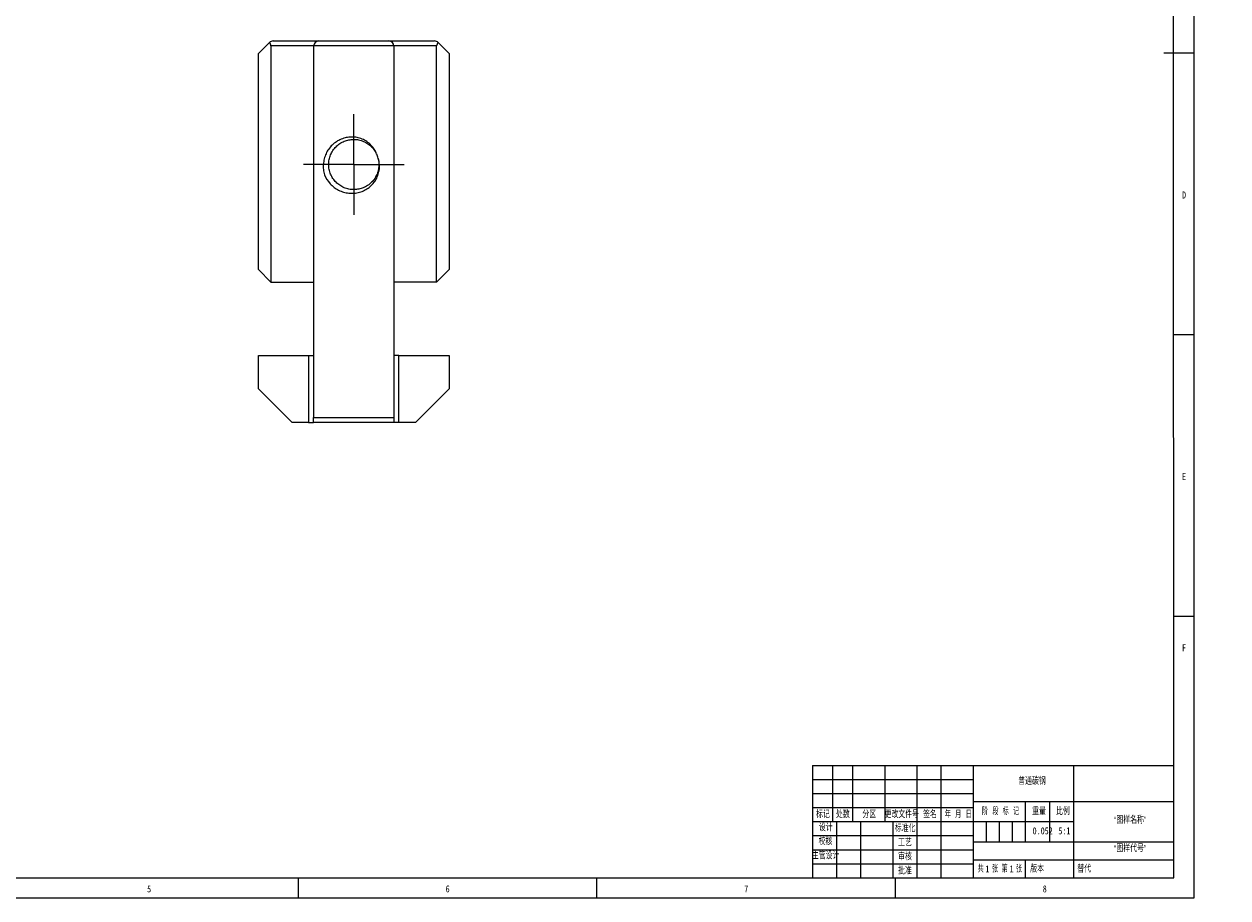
# Model space of a CAD drawing. Header units: millimetres. Extents: x 0 to 1206, y 0 to 841.
# Tile 3 of 4: x 607 to 1206, y 0 to 435. Entities that reach past the tile are written whole.
import ezdxf

# ---------------------------------------------------------------- set-up
doc = ezdxf.new("R2010")
doc.units = ezdxf.units.MM
for name, color, linetype in [('10', 7, 'Continuous'), ('5', 7, 'Continuous'), ('9', 7, 'Continuous'), ('SLD-0', 7, 'Continuous')]:
    doc.layers.add(name, color=color, linetype=linetype)
doc.styles.add('SLDTEXTSTYLE0', font='TXT', dxfattribs={"width": 0.7})
doc.styles.add('SLDTEXTSTYLE1', font='TXT', dxfattribs={"width": 0.7, "bigfont": 'bigfont'})
doc.styles.add('SLDTEXTSTYLE2', font='TXT', dxfattribs={"width": 0.6, "bigfont": 'bigfont'})
doc.styles.add('SLDTEXTSTYLE3', font='TXT', dxfattribs={"width": 0.614286, "bigfont": 'bigfont'})
doc.styles.add('SLDTEXTSTYLE4', font='TXT', dxfattribs={"width": 0.62, "bigfont": 'bigfont'})

# ---------------------------------------------------------------- blocks, each defined once
blk = doc.blocks.new('SW_CENTERMARKSYMBOL_1')
at = {"layer": '10', "color": 0}
for p, q in [((0, 12.5), (0, 25)), ((0, 0), (0, 12.5)), ((-12.5, 0), (-25, 0)), ((0, 0), (-12.5, 0)), ((0, 0), (0, -12.5)), ((0, 0), (12.5, 0)), ((12.5, 0), (25, 0)), ((0, -12.5), (0, -25))]:
    blk.add_line(p, q, dxfattribs=at)

msp = doc.modelspace()

# ---------------------------------------------------------------- linework, layer by layer
at = {"color": 7, "linetype": 'Continuous', "lineweight": 15}
for p, q in [((723.2, 420.36), (728.71, 425.88)), ((730.48, 426.61), (753.2, 426.61)), ((753.2, 426.61), (788.2, 426.61)), ((788.2, 426.61), (810.91, 426.61)), ((812.68, 425.88), (818.2, 420.36)), ((723.2, 312.86), (723.2, 420.36)), ((729.45, 424.11), (729.45, 306.61)), ((750.7, 424.11), (729.45, 424.11)), ((750.7, 424.11), (750.7, 239.11)), ((790.7, 424.11), (750.7, 424.11)), ((790.7, 424.11), (790.7, 239.11)), ((811.95, 424.11), (790.7, 424.11)), ((811.95, 306.61), (811.95, 424.11)), ((818.2, 420.36), (818.2, 312.86)), ((723.2, 312.86), (729.45, 306.61)), ((811.95, 306.61), (818.2, 312.86)), ((729.45, 306.61), (750.7, 306.61)), ((811.95, 306.61), (790.7, 306.61)), ((723.2, 270.11), (748.2, 270.11)), ((723.2, 253.36), (723.2, 270.11)), ((748.2, 270.11), (748.2, 236.61)), ((748.2, 270.11), (750.7, 270.11)), ((793.2, 270.11), (790.7, 270.11)), ((793.2, 236.61), (793.2, 270.11)), ((793.2, 270.11), (818.2, 270.11)), ((818.2, 270.11), (818.2, 253.36)), ((723.2, 253.36), (739.95, 236.61)), ((801.45, 236.61), (818.2, 253.36)), ((748.2, 236.61), (739.95, 236.61)), ((748.2, 236.61), (750.7, 236.61)), ((750.7, 239.11), (790.7, 239.11)), ((750.7, 236.61), (750.7, 239.11)), ((790.7, 236.61), (750.7, 236.61)), ((790.7, 239.11), (790.7, 236.61)), ((793.2, 236.61), (790.7, 236.61)), ((801.45, 236.61), (793.2, 236.61))]:
    msp.add_line(p, q, dxfattribs=at)
for centre, radius, start, end in [((730.48, 424.11), 2.5, 90, 135), ((726.95, 424.11), 2.5, 0, 45), ((753.2, 424.11), 2.5, 90, 180), ((788.2, 424.11), 2.5, 0, 90), ((810.91, 424.11), 2.5, 45, 90), ((814.45, 424.11), 2.5, 135, 180), ((770.7, 365.11), 12.5, 14.18146, 24.38174)]:
    msp.add_arc(centre, radius, start, end, dxfattribs=at)
for points, knots in [([(782.08, 370.27), (781.78, 371.12), (781.39, 371.92), (780.44, 373.42), (779.87, 374.13), (778.01, 376.04), (776.49, 377.07), (774.03, 378.09), (773.17, 378.36), (771.42, 378.7), (770.53, 378.78), (768.75, 378.77), (767.85, 378.68), (766.11, 378.31), (765.26, 378.05), (763.6, 377.37), (762.81, 376.95), (761.33, 375.98), (760.62, 375.42), (759.33, 374.18), (758.75, 373.51), (757.71, 372.07), (757.26, 371.29), (756.51, 369.67), (756.21, 368.84), (755.76, 367.11), (755.61, 366.22), (755.47, 364.45), (755.47, 363.56), (755.64, 361.79), (755.8, 360.9), (756.04, 360.03)], [0, 0, 0, 0, 0.0625, 0.0625, 0.125, 0.125, 0.25, 0.25, 0.3125, 0.3125, 0.375, 0.375, 0.4375, 0.4375, 0.5, 0.5, 0.5625, 0.5625, 0.625, 0.625, 0.6875, 0.6875, 0.75, 0.75, 0.8125, 0.8125, 0.875, 0.875, 0.9375, 0.9375, 1, 1, 1, 1]), ([(782.82, 368.17), (782.93, 367.65), (783.15, 366.63), (783.24, 364.76), (783.03, 362.64), (782.33, 360.32), (781.18, 358.15), (779.6, 356.21), (777.66, 354.63), (775.49, 353.48), (773.16, 352.78), (770.73, 352.53), (768.26, 352.76), (765.86, 353.49), (763.68, 354.67), (761.8, 356.22), (760.26, 358.09), (759.08, 360.27), (758.35, 362.67), (758.12, 365.14), (758.36, 367.57), (759.07, 369.9), (760.22, 372.07), (761.8, 374.01), (763.73, 375.59), (765.9, 376.74), (768.23, 377.44), (770.66, 377.69), (773.14, 377.45), (775.53, 376.72), (777.72, 375.55), (779.58, 373.99), (780.89, 372.5), (781.42, 371.45), (781.59, 371.12)], [0, 0, 0, 0, 0.021028, 0.04187, 0.074099, 0.105619, 0.1382, 0.171435, 0.20467, 0.237251, 0.268772, 0.301001, 0.334088, 0.367397, 0.400266, 0.432082, 0.463897, 0.496766, 0.530075, 0.563163, 0.595391, 0.626912, 0.659493, 0.692728, 0.725963, 0.758544, 0.790064, 0.822293, 0.85538, 0.88869, 0.921558, 0.953374, 0.98519, 1, 1, 1, 1]), ([(756.04, 360.03), (756.74, 358.37), (757.7, 356.87), (760.14, 354.22), (761.56, 353.14), (763.97, 351.93), (764.8, 351.6), (766.51, 351.11), (767.4, 350.94), (769.18, 350.77), (770.07, 350.76), (771.85, 350.92), (772.74, 351.08), (774.46, 351.57), (775.29, 351.88), (776.89, 352.69), (777.66, 353.18), (779.06, 354.28), (779.7, 354.9), (780.87, 356.26), (781.38, 357.01), (782.24, 358.56), (782.6, 359.39), (783.15, 361.11), (783.33, 361.98), (783.51, 363.75), (783.51, 364.66), (783.31, 366.44), (783.11, 367.31), (782.82, 368.17)], [0, 0, 0, 0, 0.125, 0.125, 0.25, 0.25, 0.3125, 0.3125, 0.375, 0.375, 0.4375, 0.4375, 0.5, 0.5, 0.5625, 0.5625, 0.625, 0.625, 0.6875, 0.6875, 0.75, 0.75, 0.8125, 0.8125, 0.875, 0.875, 0.9375, 0.9375, 1, 1, 1, 1])]:
    msp.add_open_spline(points, degree=3, knots=knots, dxfattribs=at)
at = {"layer": '10', "color": 7}
for p, q in [((1179, 420.5), (1174, 420.5)), ((1189, 420.5), (1179, 420.5)), ((1189, 280.33), (1179, 280.33)), ((1189, 140.17), (1179, 140.17)), ((999, 59), (1079, 59)), ((999, 52), (1079, 52)), ((1085.5, 38), (1085.5, 28)), ((1092, 38), (1092, 28)), ((1098.5, 38), (1098.5, 28)), ((743.12, 0), (743.12, 10)), ((891.75, 0), (891.75, 10)), ((1040.38, 0), (1040.38, 10))]:
    msp.add_line(p, q, dxfattribs=at)
at = {"layer": '10', "color": 7, "lineweight": 15}
for p, q in [((999, 66), (999, 10)), ((1009, 66), (1009, 38)), ((1019, 66), (1019, 38)), ((1035, 66), (1035, 38)), ((1051, 66), (1051, 10)), ((1063, 66), (1063, 10)), ((1079, 66), (1079, 10)), ((1129, 66), (1129, 38)), ((1079, 48), (1179, 48)), ((1105, 48), (1105, 28)), ((1117, 48), (1117, 28)), ((999, 45), (1079, 45)), ((999, 38), (1129, 38)), ((1011, 38), (1011, 10)), ((1023, 38), (1023, 10)), ((1039, 38), (1039, 10)), ((1129, 38), (1129, 10)), ((999, 31), (1079, 31)), ((999, 24), (1079, 24)), ((1079, 28), (1179, 28)), ((1079, 18.98), (1179, 18.98)), ((999, 17), (1079, 17))]:
    msp.add_line(p, q, dxfattribs=at)
at = {"layer": '5', "color": 7, "lineweight": 15}
for p, q in [((1179.01, 10), (1178.45, 831.05)), ((999, 66), (1179, 66)), ((0, 10), (1179.01, 10))]:
    msp.add_line(p, q, dxfattribs=at)
at = {"layer": '9', "color": 7}
for p, q in [((1189, 0), (1189, 841)), ((0, 0), (1189, 0))]:
    msp.add_line(p, q, dxfattribs=at)
at = {"layer": 'SLD-0', "lineweight": 15}
msp.add_line((1105, 18.98), (1105, 10), dxfattribs=at)

# ---------------------------------------------------------------- block references
at = {"layer": '10'}
msp.add_blockref('SW_CENTERMARKSYMBOL_1', (770.7, 365.11), dxfattribs=at)

# ---------------------------------------------------------------- texts
at = {"layer": '10', "char_height": 3.5}
for s, insert, attachment_point, style in [('\\M+19581\\M+192CA碳钢', (1108.32, 59.86), 2, 'SLDTEXTSTYLE1'), ('\\M+18167图样\\M+196BC\\M+18FCC\\M+18168', (1157.17, 40.51), 2, 'SLDTEXTSTYLE1'), ('\\M+18D5A\\M+18A6A', (1005.49, 29.86), 2, 'SLDTEXTSTYLE1'), ('0.052', (1113.64, 35.16), 2, 'SLDTEXTSTYLE0'), ('\\M+18167图样\\M+191E3\\M+18D86\\M+18168', (1157.17, 26.37), 2, 'SLDTEXTSTYLE1'), ('\\M+18EE5\\M+18AC7设计', (1005.56, 22.83), 2, 'SLDTEXTSTYLE1'), ('1', (1085.11, 16.19), 1, 'SLDTEXTSTYLE0'), ('1', (1097.14, 16.19), 1, 'SLDTEXTSTYLE0')]:
    msp.add_mtext(s, dxfattribs=dict(at, insert=insert, attachment_point=attachment_point, style=style))
at = {"layer": '10', "color": 7, "insert": (1110.84, 16.19), "char_height": 3.5, "attachment_point": 2, "style": 'SLDTEXTSTYLE1'}
msp.add_mtext('\\M+194C5\\M+1967B', dxfattribs=at)
at = {"layer": '9', "color": 7, "char_height": 3.5, "attachment_point": 2}
for s, insert, style in [('D', (1184, 351.68), 'SLDTEXTSTYLE0'), ('E', (1184.02, 211.51), 'SLDTEXTSTYLE0'), ('F', (1183.99, 126.26), 'SLDTEXTSTYLE0'), ('\\M+18D58\\M+189FC\\M+195B6\\M+18C8F\\M+18D86', (1043.48, 43.31), 'SLDTEXTSTYLE1'), ('标记', (1004.25, 43.31), 'SLDTEXTSTYLE1'), ('处\\M+19094', (1014.17, 43.31), 'SLDTEXTSTYLE1'), ('\\M+195AA\\M+18BE6', (1027.31, 43.31), 'SLDTEXTSTYLE1'), ('签\\M+196BC', (1057.54, 43.31), 'SLDTEXTSTYLE1'), ('\\M+1944E \\M+18C8E \\M+193FA', (1071.61, 43.31), 'SLDTEXTSTYLE4'), ('阶 \\M+19269 标 记', (1092.65, 44.81), 'SLDTEXTSTYLE3'), ('\\M+18F64\\M+197CA', (1111.79, 44.81), 'SLDTEXTSTYLE1'), ('\\M+194E4\\M+197E1', (1123.68, 44.81), 'SLDTEXTSTYLE1'), ('设计', (1005.64, 36.77), 'SLDTEXTSTYLE1'), ('标\\M+18F79\\M+189BB', (1045.18, 36.36), 'SLDTEXTSTYLE1'), ('\\M+18D48艺', (1045.08, 29.23), 'SLDTEXTSTYLE1'), ('审\\M+18A6A', (1045.08, 22.25), 'SLDTEXTSTYLE1'), ('\\M+194E1\\M+18F79', (1045.08, 15.22), 'SLDTEXTSTYLE1'), ('\\M+18BA4  张', (1086.38, 16.19), 'SLDTEXTSTYLE2'), ('\\M+191E6  张', (1098.27, 16.19), 'SLDTEXTSTYLE2'), ('5', (668.81, 6.26), 'SLDTEXTSTYLE0'), ('6', (817.44, 6.26), 'SLDTEXTSTYLE0'), ('7', (966.07, 6.26), 'SLDTEXTSTYLE0'), ('8', (1114.69, 6.26), 'SLDTEXTSTYLE0')]:
    msp.add_mtext(s, dxfattribs=dict(at, insert=insert, style=style))
at = {"layer": 'SLD-0', "char_height": 3.5}
for s, insert, attachment_point, style in [('5:1', (1124.44, 35.16), 2, 'SLDTEXTSTYLE0'), ('\\M+191D6\\M+191E3', (1130.85, 16.19), 1, 'SLDTEXTSTYLE1')]:
    msp.add_mtext(s, dxfattribs=dict(at, insert=insert, attachment_point=attachment_point, style=style))

doc.saveas('drawing.dxf')
